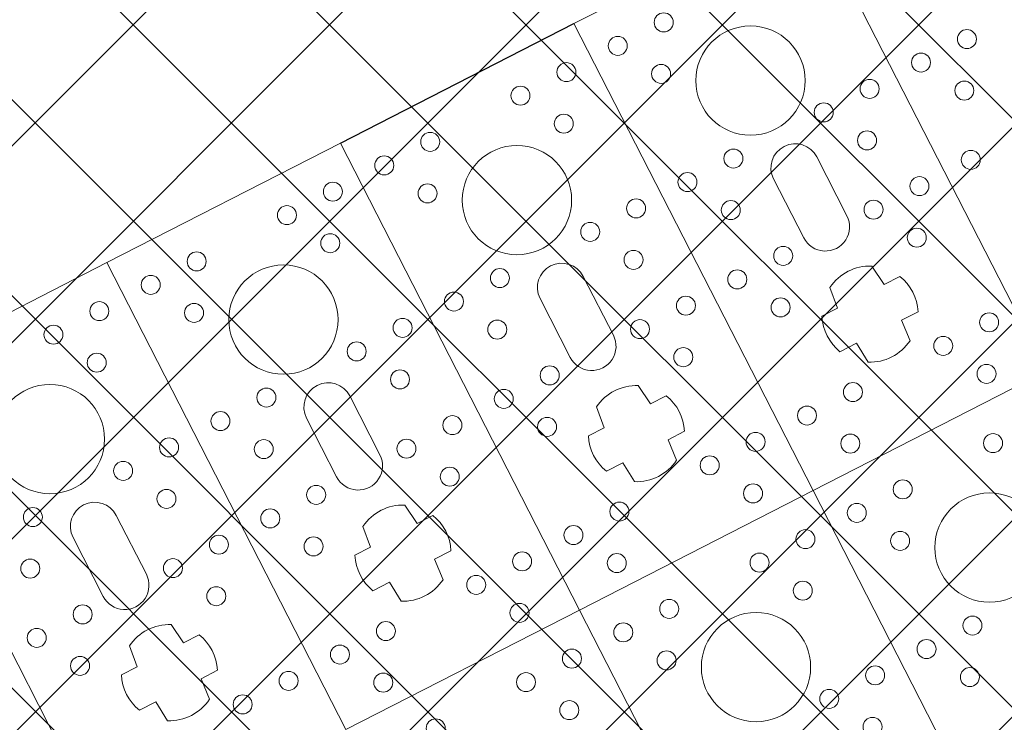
# Model space of a CAD drawing. Header units: metres. Extents: x 7472034 to 8439876, y 5890181 to 5961460.
# Tile 137 of 202: x 8439526.43 to 8439528.69, y 5890376.78 to 5890378.38. Entities that reach past the tile are written whole.
import ezdxf

# ---------------------------------------------------------------- set-up
doc = ezdxf.new("R2010")
doc.units = ezdxf.units.M
doc.header["$MEASUREMENT"] = 0
doc.linetypes.add('$0$L218_500', pattern=[1, 0.5, -0.5])
doc.linetypes.add('ACAD_ISO03W100', pattern=[30, 12, -18])
doc.layers.get('0').update_dxf_attribs({"linetype": 'CONTINUOUS', "lineweight": 5})
doc.layers.get('Defpoints').update_dxf_attribs({"linetype": 'CONTINUOUS'})
for name, color, linetype, lineweight in [('### Krawężnik', 6, 'CONTINUOUS', 35), ('_IS_kd_krata', 114, 'CONTINUOUS', 30), ('KOLOR-OBIEKT', 21, 'CONTINUOUS', 13), ('ZAG-obrys 018 wymiary', 7, 'CONTINUOUS', 18)]:
    doc.layers.add(name, color=color, linetype=linetype, lineweight=lineweight)
doc.layers.add('100_rzut_wym_wew', color=7, linetype='CONTINUOUS')
doc.layers.add('_IS.BLOK.KD.doziemne', color=7, linetype='CONTINUOUS')
doc.styles.add('DIM', font='simplex.shx', dxfattribs={"width": 0.8})
doc.styles.add('RS', font='Romans.shx', dxfattribs={"width": 0.7})
doc.dimstyles.new('DIM-WEW_500', dxfattribs={"dimscale": 5, "dimtxt": 18, "dimasz": 10, "dimexe": 4, "dimexo": 8, "dimgap": 5, "dimtad": 1, "dimlfac": 0.01, "dimzin": 9, "dimdsep": 46, "dimtxsty": 'DIM', "dimblk": 'ARCHTICK', "dimcen": 5, "dimclrt": 112, "dimadec": 4, "dimazin": 2, "dimtfac": 4, "dimtmove": 0, "dimatfit": 3, "dimldrblk": 'ARCHTICK', "dimfxl": 0, "dimtolj": 1, "dimlwd": 13, "dimarcsym": 0})
pattern_1 = [(45, (967499.2092647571, -71042.97165620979), (-0.2245064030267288, 0.2245064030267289), []), (135, (967499.2092647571, -71042.97165620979), (-0.2245064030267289, -0.2245064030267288), [])]

# ---------------------------------------------------------------- blocks, each defined once
blk = doc.blocks.new('_Oblique')
at = {"color": 0, "linetype": 'ByBlock', "lineweight": -2}
blk.add_line((-0.5, -0.5), (0.5, 0.5), dxfattribs=at)
blk = doc.blocks.new('*D57')
at = {"layer": 'Defpoints', "color": 0, "linetype": 'Continuous'}
for p in [(8439539.50265294, 5890379.021735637, 7.079631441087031e-07), (8439518.672365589, 5890368.360632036), (8439519.01227277, 5890367.69650152)]:
    blk.add_point(p, dxfattribs=at)
at = {"layer": 'ZAG-obrys 018 wymiary', "color": 0, "linetype": 'Continuous', "lineweight": 13}
blk.add_line((8439539.84256012, 5890378.357605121), (8439519.01227277, 5890367.69650152), dxfattribs=at)
at = {"layer": 'ZAG-obrys 018 wymiary', "color": 0, "linetype": 'Continuous', "lineweight": -2}
for p, q in [((8439539.84256012, 5890378.357605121), (8439540.024801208, 5890378.001531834)), ((8439519.01227277, 5890367.69650152), (8439519.194513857, 5890367.340428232))]:
    blk.add_line(p, q, dxfattribs=at)
at = {"layer": 'ZAG-obrys 018 wymiary', "color": 0, "linetype": 'Continuous', "lineweight": 13, "xscale": 0.3, "yscale": 0.3, "zscale": 0.3}
for p, rotation in [((8439539.84256012, 5890378.357605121), 27.10372084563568), ((8439519.01227277, 5890367.69650152), 207.1037208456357)]:
    blk.add_blockref('_Oblique', p, dxfattribs=dict(at, rotation=rotation))
at = {"layer": 'ZAG-obrys 018 wymiary', "color": 112, "linetype": 'Continuous', "lineweight": 25, "insert": (8439529.154054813, 5890373.561163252), "char_height": 0.8, "attachment_point": 5, "rotation": 27.103720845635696, "style": 'RS'}
blk.add_mtext('\\A1;23.4', dxfattribs=at)
blk = doc.blocks.new('_ArchTick')
at = {"layer": '100_rzut_wym_wew', "color": 0, "linetype": 'Continuous', "const_width": 0.15}
blk.add_lwpolyline([(-0.5, -0.5), (0.5, 0.5)], dxfattribs=at)
blk = doc.blocks.new('A$C1D2679FE')
at = {"layer": 'KOLOR-OBIEKT', "lineweight": 9, "ltscale": 200}
h = blk.add_hatch(dxfattribs=at)
h.set_pattern_fill('ANSI37', color=253, scale=0.1, angle=16)
h.set_pattern_definition([(61, (-7471780.020262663, -5961378.212846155), (-0.2776917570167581, 0.153927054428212), []), (151, (-7471780.020262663, -5961378.212846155), (-0.153927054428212, -0.2776917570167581), [])])
edge = h.paths.add_edge_path()
edge.add_line((196.975401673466, 33.54016214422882), (192.3495923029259, 34.13512154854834))
edge.add_line((192.3495923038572, 34.13512154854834), (187.7176397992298, 34.7308710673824))
edge.add_line((187.7176398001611, 34.7308710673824), (178.5077782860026, 36.15998750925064))
edge.add_line((178.5077782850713, 36.15998750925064), (176.6601969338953, 36.5026140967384))
edge.add_arc((181.3685569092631, 38.18527459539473), 5.000000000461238, 199.6657310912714, 261.1796204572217)
edge.add_line((180.6018702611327, 33.24440507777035), (187.358021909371, 32.19603671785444))
edge.add_line((187.3580219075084, 32.19603671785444), (192.0230219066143, 31.59603671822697))
edge.add_line((192.0230219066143, 31.59603671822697), (196.6880219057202, 30.9960367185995))
edge.add_line((196.6880219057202, 30.9960367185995), (201.9780219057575, 30.48103671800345))
edge.add_line((201.9780219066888, 30.48103671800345), (207.2680219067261, 29.96603671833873))
edge.add_line((207.2680219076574, 29.96603671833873), (216.468021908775, 29.35603671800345))
edge.add_line((216.4680219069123, 29.35603671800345), (221.8830219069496, 29.11103671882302))
edge.add_line((221.8830219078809, 29.11103671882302), (227.2980219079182, 28.86603671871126))
edge.add_line((227.2980219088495, 28.86603671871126), (233.718021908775, 28.60103671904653))
edge.add_line((233.7180219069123, 28.60103671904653), (240.1380219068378, 28.33603671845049))
edge.add_line((240.1380219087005, 28.33603671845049), (245.3280219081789, 28.076036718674))
edge.add_line((245.3280219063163, 28.076036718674), (246.1380219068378, 28.00603671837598))
edge.add_line((246.1380219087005, 28.00603671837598), (248.4280219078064, 27.98603671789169))
edge.add_line((248.4280219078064, 27.98603671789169), (251.4080219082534, 28.33603671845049))
edge.add_line((251.4080219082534, 28.33603671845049), (255.3380219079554, 29.13603671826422))
edge.add_line((255.3380219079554, 29.13603671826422), (258.1480219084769, 30.35603671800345))
edge.add_line((258.1480219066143, 30.35603671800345), (260.6280219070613, 32.076036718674))
edge.add_line((260.6280219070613, 32.076036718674), (262.7080219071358, 34.29603671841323))
edge.add_line((262.7080219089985, 34.29603671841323), (264.3880219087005, 36.826036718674))
edge.add_line((264.3880219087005, 36.826036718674), (265.608021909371, 39.59603671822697))
edge.add_line((265.6080219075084, 39.59603671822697), (266.4080219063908, 42.53603671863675))
edge.add_line((266.4080219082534, 42.53603671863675), (266.6380219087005, 45.60603671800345))
edge.add_line((266.6380219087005, 45.60603671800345), (266.3380219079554, 48.59603671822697))
edge.add_line((266.3380219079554, 48.59603671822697), (265.628021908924, 51.53603671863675))
edge.add_line((265.6280219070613, 51.53603671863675), (264.5280219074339, 54.28603671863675))
edge.add_line((264.5280219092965, 54.28603671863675), (263.3880219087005, 57.11603671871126))
edge.add_line((263.3880219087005, 57.11603671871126), (262.5430219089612, 59.47103671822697))
edge.add_line((262.5430219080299, 59.47103671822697), (261.6980219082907, 61.826036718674))
edge.add_line((261.6980219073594, 61.826036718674), (260.5980219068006, 65.15103671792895))
edge.add_line((260.5980219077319, 65.15103671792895), (259.4980219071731, 68.47603671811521))
edge.add_line((259.4980219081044, 68.47603671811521), (257.3916487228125, 67.77919145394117))
edge.add_line((257.3916487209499, 67.77919145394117), (258.1675714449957, 64.34697791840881))
edge.add_line((258.167571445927, 64.34697791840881), (259.2776264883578, 60.99158426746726))
edge.add_line((259.2776264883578, 60.99158426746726), (260.1334384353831, 58.60645156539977))
edge.add_line((260.1334384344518, 58.60645156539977), (260.9950570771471, 56.20513570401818))
edge.add_line((260.9950570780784, 56.20513570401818), (262.1522789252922, 53.33238322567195))
edge.add_line((262.1522789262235, 53.33238322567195), (263.1827648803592, 50.75616833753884))
edge.add_line((263.1827648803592, 50.75616833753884), (263.8083402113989, 48.16575780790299))
edge.add_line((263.8083402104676, 48.16575780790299), (264.0684198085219, 45.57363114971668))
edge.add_line((264.0684198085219, 45.57363114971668), (263.8734869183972, 42.97170083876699))
edge.add_line((263.8734869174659, 42.97170083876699), (263.1880731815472, 40.45280535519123))
edge.add_line((263.1880731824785, 40.45280535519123), (262.1337886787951, 38.05906103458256))
edge.add_line((262.1337886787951, 38.05906103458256), (260.6936748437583, 35.89031817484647))
edge.add_line((260.6936748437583, 35.89031817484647), (258.9457271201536, 34.02472012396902))
edge.add_line((258.9457271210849, 34.02472012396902), (256.8967191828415, 32.60363397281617))
edge.add_line((256.8967191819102, 32.60363397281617), (254.5645412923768, 31.59108698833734))
edge.add_line((254.5645412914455, 31.59108698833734), (251.0026761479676, 30.86602538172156))
edge.add_line((251.0026761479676, 30.86602538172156), (248.2893446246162, 30.54734550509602))
edge.add_line((248.2893446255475, 30.54734550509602), (246.2595893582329, 30.56507262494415))
edge.add_line((246.2595893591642, 30.56507262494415), (245.5023283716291, 30.63051493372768))
edge.add_line((245.5023283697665, 30.63051493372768), (240.2548571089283, 30.89339403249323))
edge.add_line((240.2548571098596, 30.89339403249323), (233.8236017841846, 31.1588586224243))
edge.add_line((233.8236017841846, 31.1588586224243), (227.4086662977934, 31.42364957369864))
edge.add_line((227.4086662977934, 31.42364957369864), (221.9987299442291, 31.66842047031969))
edge.add_line((221.9987299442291, 31.66842047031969), (217.4544723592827, 31.90290945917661))
edge.add_line((217.4544723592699, 31.90290945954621), (217.0910134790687, 31.92589690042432))
edge.add_line((217.0910134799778, 31.92589689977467), (214.8768218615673, 32.06593639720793))
edge.add_line((214.876821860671, 32.06593639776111), (207.0033997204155, 32.56390146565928))
edge.add_line((207.0033997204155, 32.56390146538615), (202.2260741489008, 33.02899081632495))
edge.add_line((202.2260741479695, 33.02899081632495), (196.975401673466, 33.54016214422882))
blk = doc.blocks.new('*U25')
at = {"lineweight": 5}
for p, q in [((0, 13199.40002381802), (0, 12599.39999997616)), ((1200.000047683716, 13199.40002381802), (0, 13199.40002381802)), ((0, 13199.39999997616), (1200.000047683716, 13199.39999997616)), ((1200, 13199.40002381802), (1200, 12599.39999997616)), ((1200.000047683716, 12599.39999997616), (1200.000047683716, 13199.40002381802)), ((854.2000353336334, 12999.41180765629), (854.2000353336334, 12959.27779868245)), ((945.2517032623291, 12957.3414337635), (945.2517032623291, 12999.66109861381)), ((675.6000235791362, 12954.90001261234), (524.4000235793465, 12954.90001189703)), ((854.2000353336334, 12959.27779868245), (803.9970001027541, 12953.0974925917)), ((995.8718986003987, 12953.33129808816), (945.2517032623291, 12957.3414337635)), ((524.4000238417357, 12843.90001189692), (675.6000238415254, 12843.90001189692)), ((803.9970001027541, 12845.70253120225), (854.2000353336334, 12839.52222511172)), ((854.2000353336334, 12839.52222511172), (854.2000353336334, 12799.38821613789)), ((945.2517032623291, 12841.45859003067), (995.8718986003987, 12845.46872570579)), ((945.2517032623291, 12799.13892518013), (945.2517032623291, 12841.45859003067)), ((0, 12599.40002381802), (0, 11999.39999997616)), ((1200.000047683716, 12599.40002381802), (0, 12599.40002381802)), ((0, 12599.39999997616), (1200.000047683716, 12599.39999997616)), ((1200, 12599.40002381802), (1200, 11999.39999997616)), ((2400.000047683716, 12599.40002381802), (1200, 12599.40002381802)), ((1200, 12599.39999997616), (2400.000047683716, 12599.39999997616)), ((1200.000047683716, 11999.39999997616), (1200.000047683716, 12599.40002381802)), ((854.2000353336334, 12399.41180765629), (854.2000353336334, 12359.27779868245)), ((945.2517032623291, 12357.3414337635), (945.2517032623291, 12399.66109861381)), ((675.6000235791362, 12354.90001261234), (524.4000235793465, 12354.90001189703)), ((854.2000353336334, 12359.27779868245), (803.9970001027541, 12353.0974925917)), ((995.8718986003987, 12353.33129808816), (945.2517032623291, 12357.3414337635)), ((524.4000238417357, 12243.90001189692), (675.6000238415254, 12243.90001189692)), ((803.9970001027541, 12245.70253120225), (854.2000353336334, 12239.52222511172)), ((854.2000353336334, 12239.52222511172), (854.2000353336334, 12199.38821613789)), ((945.2517032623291, 12241.45859003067), (995.8718986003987, 12245.46872570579)), ((945.2517032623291, 12199.13892518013), (945.2517032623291, 12241.45859003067)), ((0, 11999.40002381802), (0, 11399.39999997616)), ((1200.000047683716, 11999.40002381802), (0, 11999.40002381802)), ((0, 11999.39999997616), (1200.000047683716, 11999.39999997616)), ((1200, 11999.40002381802), (1200, 11399.39999997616)), ((2400.000047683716, 11999.40002381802), (1200, 11999.40002381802)), ((1200, 11999.39999997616), (2400.000047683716, 11999.39999997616)), ((1200.000047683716, 11399.39999997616), (1200.000047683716, 11999.40002381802)), ((854.2000353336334, 11799.41180765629), (854.2000353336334, 11759.27779868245)), ((945.2517032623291, 11757.3414337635), (945.2517032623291, 11799.66109861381)), ((854.2000353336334, 11759.27779868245), (803.9970001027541, 11753.0974925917)), ((995.8718986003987, 11753.33129808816), (945.2517032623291, 11757.3414337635)), ((675.6000235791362, 11754.90001261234), (524.4000235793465, 11754.90001189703)), ((524.4000238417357, 11643.90001189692), (675.6000238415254, 11643.90001189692)), ((803.9970001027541, 11645.70253120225), (854.2000353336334, 11639.52222511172)), ((945.2517032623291, 11641.45859003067), (995.8718986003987, 11645.46872570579)), ((854.2000353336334, 11639.52222511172), (854.2000353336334, 11599.38821613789)), ((945.2517032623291, 11599.13892518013), (945.2517032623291, 11641.45859003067)), ((0, 11399.40002381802), (0, 10799.39999997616)), ((1200.000047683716, 11399.40002381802), (0, 11399.40002381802)), ((0, 11399.39999997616), (1200.000047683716, 11399.39999997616)), ((854.2000353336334, 11199.41180765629), (854.2000353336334, 11159.27779868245)), ((945.2517032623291, 11157.3414337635), (945.2517032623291, 11199.66109861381)), ((675.6000235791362, 11154.90001261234), (524.4000235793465, 11154.90001189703)), ((854.2000353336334, 11159.27779868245), (803.9970001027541, 11153.0974925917)), ((995.8718986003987, 11153.33129808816), (945.2517032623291, 11157.3414337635)), ((524.4000238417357, 11043.90001189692), (675.6000238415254, 11043.90001189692)), ((803.9970001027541, 11045.70253120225), (854.2000353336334, 11039.52222511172)), ((854.2000353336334, 11039.52222511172), (854.2000353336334, 10999.38821613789)), ((945.2517032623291, 11041.45859003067), (995.8718986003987, 11045.46872570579)), ((945.2517032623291, 10999.13892518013), (945.2517032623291, 11041.45859003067)), ((1200.000047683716, 10799.40002381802), (0, 10799.40002381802)), ((0, 10799.39999997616), (1200.000047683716, 10799.39999997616))]:
    blk.add_line(p, q, dxfattribs=at)
for centre, radius in [((440.9363579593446, 13383.4000118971), 21.73927789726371), ((543.127355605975, 13324.40001189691), 21.7392778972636), ((440.9363579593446, 13265.40001189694), 21.73927789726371), ((690.9363579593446, 13265.40001189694), 21.73927789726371), ((440.9363579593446, 13133.40001189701), 21.7392778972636), ((690.9363579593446, 13133.40001189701), 21.73927789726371), ((1040.936357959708, 13133.40001189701), 21.7392778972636), ((543.127355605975, 13074.40001189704), 21.7392778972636), ((793.127355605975, 13074.40001189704), 21.7392778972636), ((1143.127355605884, 13074.40001189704), 21.7392778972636), ((300.000023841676, 12899.40001189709), 125), ((440.9363579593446, 13015.40001189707), 21.73927789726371), ((690.9363579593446, 13015.40001189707), 21.7392778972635), ((1040.936357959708, 13015.40001189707), 21.7392778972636), ((1290.936357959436, 13015.40001189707), 21.73927789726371), ((1500.000023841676, 12899.40001189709), 125), ((90.93635795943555, 12783.4000118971), 21.73927789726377), ((440.9363579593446, 12783.4000118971), 21.73927789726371), ((690.9363579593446, 12783.4000118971), 21.73927789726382), ((1040.936357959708, 12783.4000118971), 21.7392778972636), ((1290.936357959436, 12783.4000118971), 21.73927789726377), ((1640.936357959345, 12783.4000118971), 21.73927789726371), ((193.127355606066, 12724.40001189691), 21.73927789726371), ((543.127355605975, 12724.40001189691), 21.7392778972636), ((793.127355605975, 12724.40001189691), 21.7392778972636), ((1143.127355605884, 12724.40001189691), 21.7392778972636), ((1393.127355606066, 12724.40001189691), 21.73927789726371), ((1743.127355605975, 12724.40001189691), 21.7392778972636), ((90.93635795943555, 12665.40001189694), 21.73927789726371), ((440.9363579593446, 12665.40001189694), 21.73927789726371), ((690.9363579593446, 12665.40001189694), 21.73927789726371), ((1040.936357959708, 12665.40001189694), 21.7392778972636), ((1290.936357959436, 12665.40001189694), 21.73927789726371), ((1640.936357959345, 12665.40001189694), 21.73927789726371), ((90.93635795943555, 12533.40001189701), 21.7392778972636), ((440.9363579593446, 12533.40001189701), 21.7392778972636), ((690.9363579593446, 12533.40001189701), 21.73927789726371), ((1040.936357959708, 12533.40001189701), 21.7392778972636), ((1290.936357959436, 12533.40001189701), 21.7392778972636), ((1640.936357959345, 12533.40001189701), 21.7392778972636), ((193.127355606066, 12474.40001189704), 21.73927789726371), ((543.127355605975, 12474.40001189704), 21.7392778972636), ((793.127355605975, 12474.40001189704), 21.7392778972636), ((1143.127355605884, 12474.40001189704), 21.7392778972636), ((1393.127355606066, 12474.40001189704), 21.73927789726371), ((1743.127355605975, 12474.40001189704), 21.7392778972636), ((90.93635795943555, 12415.40001189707), 21.73927789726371), ((440.9363579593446, 12415.40001189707), 21.73927789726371), ((690.9363579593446, 12415.40001189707), 21.7392778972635), ((1040.936357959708, 12415.40001189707), 21.7392778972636), ((1290.936357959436, 12415.40001189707), 21.73927789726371), ((1640.936357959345, 12415.40001189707), 21.73927789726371), ((300.000023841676, 12299.40001189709), 125), ((1500.000023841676, 12299.40001189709), 125), ((90.93635795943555, 12183.4000118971), 21.73927789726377), ((440.9363579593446, 12183.4000118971), 21.73927789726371), ((690.9363579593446, 12183.4000118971), 21.73927789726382), ((1040.936357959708, 12183.4000118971), 21.7392778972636), ((1290.936357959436, 12183.4000118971), 21.73927789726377), ((193.127355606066, 12124.40001189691), 21.73927789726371), ((543.127355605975, 12124.40001189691), 21.7392778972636), ((793.127355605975, 12124.40001189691), 21.7392778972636), ((1143.127355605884, 12124.40001189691), 21.7392778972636), ((1393.127355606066, 12124.40001189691), 21.73927789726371), ((90.93635795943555, 12065.40001189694), 21.73927789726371), ((440.9363579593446, 12065.40001189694), 21.73927789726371), ((690.9363579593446, 12065.40001189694), 21.73927789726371), ((1040.936357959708, 12065.40001189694), 21.7392778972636), ((1290.936357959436, 12065.40001189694), 21.73927789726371), ((90.93635795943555, 11933.40001189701), 21.7392778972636), ((440.9363579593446, 11933.40001189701), 21.7392778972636), ((690.9363579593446, 11933.40001189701), 21.73927789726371), ((1040.936357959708, 11933.40001189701), 21.7392778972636), ((1290.936357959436, 11933.40001189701), 21.7392778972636), ((193.127355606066, 11874.40001189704), 21.73927789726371), ((543.127355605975, 11874.40001189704), 21.7392778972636), ((793.127355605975, 11874.40001189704), 21.7392778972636), ((1143.127355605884, 11874.40001189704), 21.7392778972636), ((1393.127355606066, 11874.40001189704), 21.73927789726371), ((90.93635795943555, 11815.40001189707), 21.73927789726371), ((300.000023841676, 11699.40001189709), 125), ((440.9363579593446, 11815.40001189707), 21.73927789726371), ((690.9363579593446, 11815.40001189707), 21.7392778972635), ((1040.936357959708, 11815.40001189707), 21.7392778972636), ((1290.936357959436, 11815.40001189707), 21.73927789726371), ((90.93635795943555, 11583.4000118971), 21.73927789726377), ((440.9363579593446, 11583.4000118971), 21.73927789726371), ((690.9363579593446, 11583.4000118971), 21.73927789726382), ((1040.936357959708, 11583.4000118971), 21.7392778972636), ((1290.936357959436, 11583.4000118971), 21.73927789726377), ((193.127355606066, 11524.40001189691), 21.73927789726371), ((543.127355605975, 11524.40001189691), 21.7392778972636), ((793.127355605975, 11524.40001189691), 21.7392778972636), ((1143.127355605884, 11524.40001189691), 21.7392778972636), ((90.93635795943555, 11465.40001189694), 21.73927789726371), ((440.9363579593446, 11465.40001189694), 21.73927789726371), ((690.9363579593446, 11465.40001189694), 21.73927789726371), ((1040.936357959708, 11465.40001189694), 21.7392778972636), ((90.93635795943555, 11333.40001189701), 21.7392778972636), ((440.9363579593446, 11333.40001189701), 21.7392778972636), ((690.9363579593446, 11333.40001189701), 21.73927789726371), ((1040.936357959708, 11333.40001189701), 21.7392778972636), ((193.127355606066, 11274.40001189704), 21.73927789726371), ((543.127355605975, 11274.40001189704), 21.7392778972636), ((793.127355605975, 11274.40001189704), 21.7392778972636), ((90.93635795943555, 11215.40001189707), 21.73927789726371), ((300.000023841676, 11099.40001189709), 125), ((440.9363579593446, 11215.40001189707), 21.73927789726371), ((690.9363579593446, 11215.40001189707), 21.7392778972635), ((1040.936357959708, 11215.40001189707), 21.7392778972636), ((440.9363579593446, 10983.4000118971), 21.73927789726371), ((690.9363579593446, 10983.4000118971), 21.73927789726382), ((543.127355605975, 10924.40001189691), 21.7392778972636), ((793.127355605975, 10924.40001189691), 21.7392778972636), ((690.9363579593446, 10865.40001189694), 21.73927789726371)]:
    blk.add_circle(centre, radius, dxfattribs=at)
for centre, radius, start, end in [((900.0000238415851, 12899.40001189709), 110, 65.70851514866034, 114.605220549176), ((524.4000238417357, 12899.40001189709), 55.50000000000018, 90.00000026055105, 270), ((675.6000238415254, 12899.40001189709), 55.50000000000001, 270, 90.00000026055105), ((900.0000238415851, 12899.40001189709), 109.9999999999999, 150.7803558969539, 209.2196441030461), ((900.0000238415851, 12899.40001189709), 110.0000000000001, 330.640722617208, 29.359277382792), ((900.0000238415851, 12899.40001189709), 110, 245.394779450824, 294.2914848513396), ((900.0000238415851, 12299.40001189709), 110, 65.70851514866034, 114.605220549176), ((524.4000238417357, 12299.40001189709), 55.50000000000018, 90.00000026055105, 270), ((675.6000238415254, 12299.40001189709), 55.50000000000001, 270, 90.00000026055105), ((900.0000238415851, 12299.40001189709), 109.9999999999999, 150.7803558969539, 209.2196441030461), ((900.0000238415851, 12299.40001189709), 110.0000000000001, 330.640722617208, 29.359277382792), ((900.0000238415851, 12299.40001189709), 110, 245.394779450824, 294.2914848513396), ((900.0000238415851, 11699.40001189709), 110, 65.70851514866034, 114.605220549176), ((524.4000238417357, 11699.40001189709), 55.50000000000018, 90.00000026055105, 270), ((675.6000238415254, 11699.40001189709), 55.50000000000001, 270, 90.00000026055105), ((900.0000238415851, 11699.40001189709), 109.9999999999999, 150.7803558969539, 209.2196441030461), ((900.0000238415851, 11699.40001189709), 110.0000000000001, 330.640722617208, 29.359277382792), ((900.0000238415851, 11699.40001189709), 110, 245.394779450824, 294.2914848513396), ((900.0000238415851, 11099.40001189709), 110, 65.70851514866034, 114.605220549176), ((524.4000238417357, 11099.40001189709), 55.50000000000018, 90.00000026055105, 270), ((675.6000238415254, 11099.40001189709), 55.50000000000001, 270, 90.00000026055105), ((900.0000238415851, 11099.40001189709), 109.9999999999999, 150.7803558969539, 209.2196441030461), ((900.0000238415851, 11099.40001189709), 110.0000000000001, 330.640722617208, 29.359277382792), ((900.0000238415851, 11099.40001189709), 110, 245.394779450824, 294.2914848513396)]:
    blk.add_arc(centre, radius, start, end, dxfattribs=at)
blk = doc.blocks.new('JPII.KD_aktualizacja rzędnych_20.12.2024')
at = {"linetype": 'ACAD_ISO03W100', "ltscale": 0.05, "elevation": 7.079631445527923e-07}
blk.add_lwpolyline([(8438677.694513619, 5890679.101824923), (8438679.881406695, 5890674.828945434), (8438659.051119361, 5890664.167841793), (8438656.86422629, 5890668.44072127), (8438677.694513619, 5890679.101824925)], dxfattribs=at)
at = {"layer": '_IS_kd_krata', "color": 124, "xscale": 0.001, "yscale": 0.001, "zscale": 0.001, "rotation": 297.1037209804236}
blk.add_blockref('*U25', (8438656.864760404, 5890668.440994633, 7.079631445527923e-07), dxfattribs=at)

msp = doc.modelspace()

# ---------------------------------------------------------------- hatches: boundary and pattern name
at = {"layer": 'KOLOR-OBIEKT', "lineweight": 9}
h = msp.add_hatch(dxfattribs=at)
h.set_pattern_fill('ANSI37', color=73, scale=0.1)
h.set_pattern_definition(pattern_1)
edge = h.paths.add_edge_path()
edge.add_arc((8439443.60123986, 5890379.17988472), 6.652831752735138, 296.7043321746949, 335.0331150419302)
edge.add_arc((8439476.194075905, 5890367.917634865), 27.87464989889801, 155.1393615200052, 162.3446315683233, ccw=False)
edge.add_arc((8439457.399943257, 5890376.211109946), 7.345078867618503, 127.98309878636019, 152.2023641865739, ccw=False)
edge.add_arc((8439457.741930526, 5890376.488713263), 7.349948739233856, 107.1989600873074, 131.4182254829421, ccw=False)
edge.add_line((8439455.568618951, 5890383.509999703), (8439473.898437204, 5890392.710084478))
edge.add_arc((8439481.742870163, 5890376.384611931), 18.11232128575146, 99.26977735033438, 115.6644084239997, ccw=False)
edge.add_line((8439478.825278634, 5890394.260401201), (8439481.377171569, 5890394.321440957))
edge.add_arc((8439482.909595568, 5890377.390082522), 17.00056533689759, 88.22393661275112, 95.17163768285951, ccw=False)
edge.add_arc((8439482.561499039, 5890405.235869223), 10.88860248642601, 274.6092070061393, 298.9976789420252)
edge.add_arc((8443006.923870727, 5883371.657126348), 7856.29059094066, 116.59181359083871, 116.61107962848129, ccw=False)
edge.add_arc((8439465.895823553, 5890431.340313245), 42.15757971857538, 305.2087751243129, 306.7865132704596)
edge.add_arc((8439488.80074795, 5890400.283338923), 3.577668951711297, 310.8590814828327, 340.7280968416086)
edge.add_line((8439492.177934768, 5890399.102523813), (8439493.275267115, 5890403.980640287))
edge.add_line((8439493.275267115, 5890403.980640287), (8439502.266345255, 5890408.28072203))
edge.add_line((8439502.266345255, 5890408.28072203), (8439504.844191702, 5890407.694009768))
edge.add_line((8439504.844191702, 5890407.694009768), (8439506.125281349, 5890405.329609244))
edge.add_arc((8439507.019670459, 5890405.776898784), 0.9999999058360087, 206.5699188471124, 283.6833393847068)
edge.add_line((8439507.256226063, 5890404.805280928), (8439511.624560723, 5890406.970734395))
edge.add_line((8439511.624560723, 5890406.970734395), (8439511.39896348, 5890407.420225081))
edge.add_line((8439511.39896348, 5890407.420225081), (8439510.561982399, 5890407.017405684))
edge.add_line((8439510.561982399, 5890407.017405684), (8439509.330427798, 5890409.481424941))
edge.add_line((8439509.330427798, 5890409.481424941), (8439512.635426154, 5890411.138401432))
edge.add_line((8439512.635426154, 5890411.138401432), (8439512.638568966, 5890411.136467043))
edge.add_line((8439512.638568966, 5890411.136467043), (8439515.998443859, 5890412.829496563))
edge.add_line((8439515.998443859, 5890412.829496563), (8439517.239018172, 5890410.325621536))
edge.add_line((8439517.239018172, 5890410.325621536), (8439513.919446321, 5890408.633274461))
edge.add_line((8439513.919446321, 5890408.633274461), (8439514.091312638, 5890408.235941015))
edge.add_line((8439514.091312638, 5890408.235941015), (8439518.839102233, 5890410.604261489))
edge.add_line((8439518.839102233, 5890410.604261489), (8439518.585943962, 5890412.843737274))
edge.add_line((8439518.585943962, 5890412.843737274), (8439518.274555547, 5890413.628049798))
edge.add_line((8439518.274555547, 5890413.628049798), (8439517.839658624, 5890414.494365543))
edge.add_line((8439517.839658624, 5890414.494365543), (8439524.310164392, 5890417.742607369))
edge.add_line((8439524.310164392, 5890417.742607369), (8439525.122207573, 5890416.124990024))
edge.add_line((8439525.122207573, 5890416.124990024), (8439526.840645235, 5890414.670893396))
edge.add_line((8439526.840645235, 5890414.670893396), (8439527.244697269, 5890414.489695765))
edge.add_arc((8439552.769967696, 5890317.570311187), 100.2242811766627, 102.79246926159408, 104.75471345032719, ccw=False)
edge.add_arc((8439529.321881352, 5890420.105147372), 4.960037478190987, 284.6730648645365, 320.3902958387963)
edge.add_arc((8435016.013859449, 5889290.11735932), 4655.555010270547, 14.00691021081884, 14.04831962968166)
edge.add_line((8439532.327549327, 5890420.207226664), (8439525.877549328, 5890423.127226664))
edge.add_line((8439525.877549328, 5890423.127226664), (8439431.028022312, 5890376.803268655))
edge.add_line((8439431.028022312, 5890376.803268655), (8439435.479127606, 5890375.417226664))
edge.add_line((8439435.479127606, 5890375.417226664), (8439446.590932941, 5890373.236661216))
edge = h.paths.add_edge_path()
edge.add_arc((8439530.228804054, 5890405.916425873), 3.001836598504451, 99.44813666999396, 208.2631515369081)
edge.add_line((8439527.5848402, 5890404.494990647), (8439533.209264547, 5890393.206690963))
edge.add_line((8439533.209264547, 5890393.206690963), (8439519.17443581, 5890386.185049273))
edge.add_line((8439519.17443581, 5890386.185049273), (8439523.57812012, 5890377.411604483))
edge.add_line((8439523.57812012, 5890377.411604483), (8439517.455507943, 5890374.324033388))
edge.add_line((8439517.455507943, 5890374.324033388), (8439517.445860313, 5890374.319191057))
edge.add_line((8439517.445860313, 5890374.319191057), (8439517.33905848, 5890374.265585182))
edge.add_line((8439517.33905848, 5890374.265585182), (8439516.815779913, 5890375.308140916))
edge.add_line((8439516.815779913, 5890375.308140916), (8439511.370501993, 5890372.574998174))
edge.add_line((8439511.370501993, 5890372.574998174), (8439511.888417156, 5890371.529804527))
edge.add_line((8439511.888417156, 5890371.529804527), (8439506.425671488, 5890368.787948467))
edge.add_line((8439506.425671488, 5890368.787948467), (8439505.890341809, 5890369.841556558))
edge.add_line((8439505.890341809, 5890369.841556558), (8439505.8884594, 5890369.869391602))
edge.add_line((8439505.8884594, 5890369.869391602), (8439500.283276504, 5890366.97762632))
edge.add_line((8439500.283276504, 5890366.97762632), (8439519.478066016, 5890366.160130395))
edge.add_line((8439519.478066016, 5890366.160130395), (8439542.767549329, 5890378.417226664))
edge.add_line((8439542.767549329, 5890378.417226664), (8439538.675788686, 5890394.802262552))
edge.add_line((8439538.675788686, 5890394.802262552), (8439537.066416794, 5890401.238139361))
edge.add_line((8439537.066416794, 5890401.238139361), (8439535.557306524, 5890407.69906358))
edge.add_arc((8439531.145391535, 5890400.872499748), 8.128158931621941, 57.12596579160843, 99.98506404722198)
edge = h.paths.add_edge_path()
edge.add_line((8439470.194509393, 5890384.137651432), (8439461.355169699, 5890379.697090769))
edge.add_line((8439461.355169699, 5890379.697090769), (8439460.080861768, 5890379.068371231))
edge.add_line((8439460.080861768, 5890379.068371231), (8439457.869254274, 5890377.642639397))
edge.add_arc((8439460.609507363, 5890373.444653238), 5.013190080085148, 123.1346622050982, 204.022759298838)
edge.add_line((8439456.030540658, 5890371.403786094), (8439459.447549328, 5890370.707226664))
edge.add_line((8439459.447549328, 5890370.707226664), (8439480.497107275, 5890367.736747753))
edge.add_line((8439480.497107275, 5890367.736747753), (8439497.963342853, 5890367.082590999))
edge.add_line((8439497.963342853, 5890367.082590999), (8439496.62020549, 5890369.722641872))
edge.add_line((8439496.62020549, 5890369.722641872), (8439494.91788047, 5890373.087302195))
edge.add_arc((8439489.468037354, 5890366.363615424), 8.654984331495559, 50.97371617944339, 58.22889977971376)
edge.add_line((8439494.025120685, 5890373.721722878), (8439490.036071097, 5890376.575637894))
edge.add_line((8439490.036071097, 5890376.575637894), (8439489.954459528, 5890375.592465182))
edge.add_line((8439489.954459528, 5890375.592465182), (8439490.917133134, 5890375.538648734))
edge.add_line((8439490.917133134, 5890375.538648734), (8439490.678913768, 5890371.956837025))
edge.add_line((8439490.678913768, 5890371.956837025), (8439482.55041443, 5890372.440399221))
edge.add_line((8439482.55041443, 5890372.440399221), (8439482.851718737, 5890376.020734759))
edge.add_line((8439482.851718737, 5890376.020734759), (8439487.354100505, 5890375.749064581))
edge.add_line((8439487.354100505, 5890375.749064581), (8439487.521080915, 5890378.34061919))
edge.add_line((8439487.521080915, 5890378.34061919), (8439481.803471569, 5890382.401025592))
edge.add_arc((8439487.942466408, 5890392.088814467), 11.46911116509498, 231.6002274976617, 237.6382272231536, ccw=False)
edge.add_line((8439480.818489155, 5890383.100518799), (8439480.351152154, 5890383.41057529))
edge.add_line((8439480.351152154, 5890383.41057529), (8439479.210044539, 5890382.939428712))
edge.add_line((8439479.210044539, 5890382.939428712), (8439480.412913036, 5890383.399613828))
edge.add_arc((8439474.682487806, 5890375.167564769), 10.03017472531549, 55.15777404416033, 116.5800473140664)
h.paths.add_polyline_path([(8439461.898919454, 5890370.792156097), (8439462.257176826, 5890373.552492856)], flags=16)
h = msp.add_hatch(dxfattribs=at)
h.set_pattern_fill('ANSI37', color=253, scale=0.1)
h.set_pattern_definition(pattern_1)
edge = h.paths.add_edge_path()
edge.add_arc((8439529.163071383, 5890420.279666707), 5.193757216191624, 276.50229096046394, 320.0240354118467, ccw=False)
edge.add_line((8439529.751227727, 5890415.119319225), (8439525.812744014, 5890414.153171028))
edge.add_line((8439525.812744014, 5890414.153171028), (8439519.208160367, 5890410.804184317))
edge.add_line((8439519.208160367, 5890410.804184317), (8439517.988028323, 5890410.126512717))
edge.add_line((8439517.988028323, 5890410.126512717), (8439514.091312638, 5890408.235941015))
edge.add_line((8439514.091312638, 5890408.235941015), (8439511.613697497, 5890406.992378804))
edge.add_line((8439511.613697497, 5890406.992378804), (8439509.258949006, 5890405.810485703))
edge.add_line((8439509.258949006, 5890405.810485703), (8439507.371756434, 5890404.83508177))
edge.add_arc((8439506.940777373, 5890405.737469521), 1.000023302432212, 206.5712342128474, 295.5290722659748, ccw=False)
edge.add_line((8439506.046377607, 5890405.290148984), (8439504.844186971, 5890407.693988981))
edge.add_line((8439504.844186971, 5890407.693988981), (8439502.261629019, 5890408.281795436))
edge.add_line((8439502.261629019, 5890408.281795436), (8439499.350132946, 5890407.011538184))
edge.add_line((8439499.350132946, 5890407.011538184), (8439493.30510976, 5890403.995621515))
edge.add_line((8439493.30510976, 5890403.995621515), (8439492.177918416, 5890399.102451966))
edge.add_arc((8439488.801253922, 5890400.282879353), 3.577047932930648, 293.05521913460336, 340.73119789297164, ccw=False)
edge.add_line((8439490.202090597, 5890396.991537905), (8439487.801423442, 5890395.78932472))
edge.add_arc((8439482.51122255, 5890404.317896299), 10.03607286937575, 278.1216072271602, 301.8109775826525, ccw=False)
edge.add_line((8439483.9290645, 5890394.382480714), (8439478.825278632, 5890394.260401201))
edge.add_arc((8439481.742870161, 5890376.384611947), 18.11232126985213, 99.26977735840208, 115.6644084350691)
edge.add_line((8439473.898437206, 5890392.710084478), (8439455.537130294, 5890383.494194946))
edge.add_arc((8439458.368862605, 5890375.380272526), 8.593860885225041, 109.2388197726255, 150.5606865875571)
edge.add_line((8439450.884668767, 5890379.604167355), (8439456.921008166, 5890377.849276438))
edge.add_line((8439456.921008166, 5890377.849276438), (8439458.055979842, 5890377.519316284))
edge.add_arc((8439462.056345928, 5890374.376166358), 5.087466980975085, 112.4172144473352, 141.842727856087, ccw=False)
edge.add_line((8439460.116249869, 5890379.079181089), (8439470.201913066, 5890384.141371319))
edge.add_arc((8439474.670732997, 5890375.058466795), 10.12272227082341, 52.60385305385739, 116.19734301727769, ccw=False)
edge.add_line((8439480.818489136, 5890383.100518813), (8439494.035062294, 5890373.735722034))
edge.add_arc((8439499.404929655, 5890380.165137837), 8.376924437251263, 230.1312663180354, 239.1071883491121)
edge.add_arc((8439492.046879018, 5890368.073539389), 5.778072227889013, 28.405105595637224, 58.05675779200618, ccw=False)
edge.add_line((8439497.129307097, 5890370.822183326), (8439498.920012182, 5890367.249241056))
edge.add_line((8439498.920012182, 5890367.249241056), (8439502.137476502, 5890368.864147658))
edge.add_line((8439502.137476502, 5890368.864147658), (8439500.881438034, 5890371.366619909))
edge.add_arc((8439501.41146424, 5890371.651481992), 0.6017260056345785, 32.69127385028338, 208.2557647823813, ccw=False)
edge.add_line((8439501.917872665, 5890371.97648152), (8439503.213570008, 5890369.395299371))
edge.add_line((8439503.213570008, 5890369.395299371), (8439521.788261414, 5890378.745992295))
edge.add_line((8439521.788261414, 5890378.745992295), (8439512.863585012, 5890396.520876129))
edge.add_arc((8439515.497668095, 5890397.863594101), 2.956566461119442, 115.92003145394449, 207.0101116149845, ccw=False)
edge.add_line((8439514.20530482, 5890400.522744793), (8439524.043376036, 5890405.489377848))
edge.add_line((8439524.043376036, 5890405.489377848), (8439526.586557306, 5890407.103247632))
edge.add_line((8439526.586557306, 5890407.103247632), (8439529.129738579, 5890408.717117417))
edge.add_arc((8439531.212438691, 5890401.016589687), 7.97720296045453, 58.08019787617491, 105.13424418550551, ccw=False)
edge.add_line((8439535.43023892, 5890407.787551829), (8439533.14312037, 5890416.942853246))
edge = h.paths.add_edge_path(flags=16)
edge.add_line((8439502.061371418, 5890393.458260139), (8439496.04637926, 5890390.43770596))
edge.add_arc((8439496.464019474, 5890389.751908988), 0.8029575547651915, 121.3407965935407, 301.694103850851)
edge.add_line((8439496.8858806, 5890389.068700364), (8439502.900872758, 5890392.089254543))
edge.add_arc((8439502.27990767, 5890392.650368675), 0.83692694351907, 317.898520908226, 465.1363795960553)
edge = h.paths.add_edge_path(flags=16)
edge.add_line((8439505.00109902, 5890384.089630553), (8439500.444638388, 5890381.798632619))
edge.add_arc((8439500.084983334, 5890382.51322949), 0.8000002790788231, 116.620304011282, 296.7160130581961, ccw=False)
edge.add_line((8439499.72652247, 5890383.228426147), (8439504.283989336, 5890385.517420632))
edge.add_arc((8439504.642916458, 5890384.80371257), 0.7988791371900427, -63.361719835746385, 116.69803695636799, ccw=False)
at = {"layer": 'KOLOR-OBIEKT', "lineweight": 9, "ltscale": 200}
h = msp.add_hatch(dxfattribs=at)
h.set_pattern_fill('ANSI37', color=231, scale=0.1)
h.set_pattern_definition([(45, (967499.202946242, -71042.94610979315), (-0.2245064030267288, 0.2245064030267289), []), (135, (967499.202946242, -71042.94610979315), (-0.2245064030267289, -0.2245064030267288), [])])
edge = h.paths.add_edge_path()
edge.add_line((8439512.863585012, 5890396.520876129), (8439521.788261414, 5890378.745992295))
edge.add_line((8439521.788261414, 5890378.745992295), (8439503.213570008, 5890369.395299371))
edge.add_line((8439503.213570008, 5890369.395299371), (8439501.917872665, 5890371.97648152))
edge.add_arc((8439501.411425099, 5890371.65154851), 0.6017230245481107, 32.6839302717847, 208.2631083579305)
edge.add_line((8439500.881438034, 5890371.366619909), (8439502.137476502, 5890368.864147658))
edge.add_line((8439502.137476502, 5890368.864147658), (8439498.920012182, 5890367.249241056))
edge.add_line((8439498.920012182, 5890367.249241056), (8439497.129307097, 5890370.822183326))
edge.add_line((8439497.129307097, 5890370.822183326), (8439495.555644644, 5890372.655868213))
edge.add_line((8439495.555644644, 5890372.655868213), (8439494.901445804, 5890373.120452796))
edge.add_line((8439494.901445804, 5890373.120452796), (8439497.963342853, 5890367.082590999))
edge.add_line((8439497.963342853, 5890367.082590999), (8439500.283276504, 5890366.97762632))
edge.add_line((8439500.283276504, 5890366.97762632), (8439505.893878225, 5890369.872187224))
edge.add_line((8439505.893878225, 5890369.872187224), (8439506.425671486, 5890368.787948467))
edge.add_line((8439506.425671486, 5890368.787948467), (8439511.888417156, 5890371.529804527))
edge.add_line((8439511.888417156, 5890371.529804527), (8439511.370501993, 5890372.574998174))
edge.add_line((8439511.370501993, 5890372.574998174), (8439516.815852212, 5890375.308177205))
edge.add_line((8439516.815852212, 5890375.308177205), (8439517.338986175, 5890374.26554889))
edge.add_line((8439517.338986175, 5890374.26554889), (8439523.580028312, 5890377.407811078))
edge.add_line((8439523.580028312, 5890377.407811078), (8439519.172527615, 5890386.188842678))
edge.add_line((8439519.172527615, 5890386.188842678), (8439530.098737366, 5890391.695090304))
edge.add_line((8439530.098737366, 5890391.695090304), (8439523.347480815, 5890405.140094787))
edge.add_line((8439523.347480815, 5890405.140094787), (8439514.198986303, 5890400.548291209))
edge.add_arc((8439515.544616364, 5890397.867007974), 3.00000000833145, 116.6502652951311, 206.6609883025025)
h.paths.add_polyline_path([(8439514.64326723, 5890399.651613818), (8439522.901414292, 5890403.796535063), (8439528.750976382, 5890392.142141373), (8439520.49282829, 5890387.997219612)], flags=16)

# ---------------------------------------------------------------- linework, layer by layer
at = {"linetype": 'ACAD_ISO03W100', "ltscale": 0.05, "elevation": 7.079631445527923e-07}
msp.add_lwpolyline([(8439537.315759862, 5890383.29461513), (8439539.502652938, 5890379.02173564), (8439518.672365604, 5890368.360632), (8439516.485472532, 5890372.633511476), (8439537.315759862, 5890383.294615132)], dxfattribs=at)

# ---------------------------------------------------------------- block references
at = {"layer": '### Krawężnik', "color": 1, "linetype": 'Continuous', "lineweight": 60, "ltscale": 0.2}
msp.add_blockref('A$C1D2679FE', (8439279.223208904, 5890335.266736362), dxfattribs=at)
at = {"layer": '_IS.BLOK.KD.doziemne', "linetype": '$0$L218_500'}
msp.add_blockref('JPII.KD_aktualizacja rzędnych_20.12.2024', (859.6212462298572, -295.8072097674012), dxfattribs=at)
at = {"layer": '_IS_kd_krata', "color": 124, "xscale": 0.001, "yscale": 0.001, "zscale": 0.001, "rotation": 297.1037209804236}
msp.add_blockref('*U25', (8439516.486006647, 5890372.63378484, 7.079631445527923e-07), dxfattribs=at)

# ---------------------------------------------------------------- dimensions: what is measured, and where the dimension line sits
at = {"layer": 'ZAG-obrys 018 wymiary', "linetype": 'Continuous', "lineweight": 25}
dim = msp.add_aligned_dim(p1=(8439539.50265294, 5890379.021735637, 7.079631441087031e-07), p2=(8439518.672365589, 5890368.360632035), distance=0.7460604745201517, dimstyle='DIM-WEW_500', override={"dimscale": 0.1, "dimtxt": 8, "dimasz": 3, "dimgap": 2, "dimlfac": 1, "dimtxsty": 'RS', "dimblk1": 'Oblique', "dimblk2": 'Oblique', "dimsah": 1, "dimfxl": 50, "dimfxlon": 1}, dxfattribs=at)
dim.commit()
dim.dimension.update_dxf_attribs({"geometry": '*D57', "text_midpoint": (8439529.154054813, 5890373.561163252)})

doc.saveas('drawing.dxf')
